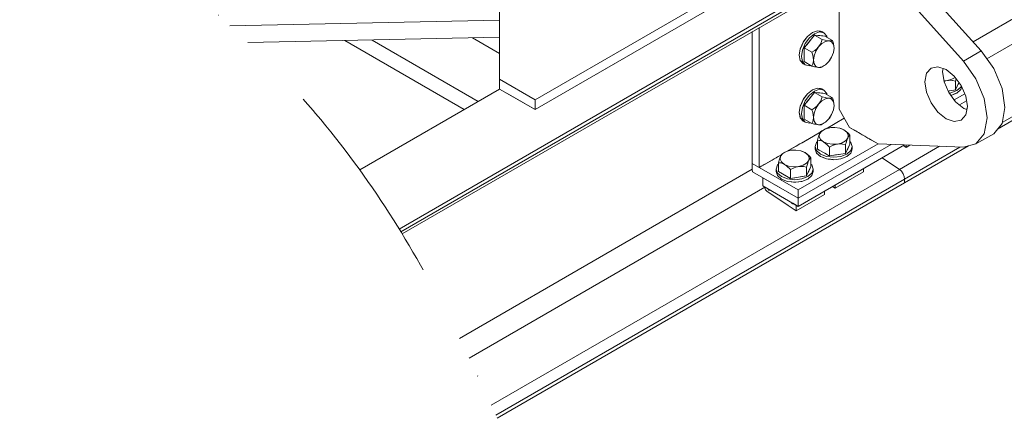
# Model space of a CAD drawing. Header units: millimetres. Extents: x -1413 to 6997, y -739331 to -733391.
# Tile 10 of 47: x 1162 to 2144, y -734896 to -734498. Entities that reach past the tile are written whole.
import ezdxf

# ---------------------------------------------------------------- set-up
doc = ezdxf.new("R2010")
doc.units = ezdxf.units.MM
doc.header["$MEASUREMENT"] = 0
doc.linetypes.add('DGN Style 6', pattern=[565.640967, 0.297393, -118.957091, 208.174909, -118.957091, 0.297393, -118.957091])
doc.layers.add('ENG STEEL', color=5, linetype='Continuous', lineweight=0)
doc.layers.add('Side Slip Cradle Stbd', color=7, linetype='Continuous', lineweight=0)

# ---------------------------------------------------------------- blocks, each defined once
blk = doc.blocks.new('*U59')
at = {"color": 7, "linetype": 'Continuous', "lineweight": 0}
for p, q in [((-755.78, 1927.21), (-670.57, 1832.14)), ((-688.25, 1821.93), (-773.46, 1917.01)), ((-812.35, 1891.11), (-812.35, 1774.11)), ((-670.57, 1832.14), (-688.25, 1821.93)), ((-675.75, 1804.29), (-688.25, 1821.93)), ((-697.46, 1806.96), (-705.58, 1813.51)), ((-812.35, 1774.11), (-801.75, 1755.74)), ((-801.75, 1755.74), (-773.46, 1739.41)), ((-773.46, 1739.41), (-688.25, 1736.09))]:
    blk.add_line(p, q, dxfattribs=at)
at = {"color": 7, "linetype": 'Continuous', "lineweight": 0, "flags": 128}
for points in [[(-812.35, 1774.11), (-812.35, 1774.11), (-812.35, 1776.03), (-812.35, 1776.48), (-812.35, 1777.33), (-812.35, 1778.49), (-812.35, 1779.71), (-812.35, 1780.65), (-812.35, 1814.2), (-812.35, 1815.51), (-812.35, 1816.55), (-812.35, 1817.19), (-812.35, 1822.09), (-812.35, 1826.98), (-812.35, 1827.62), (-812.35, 1828.67), (-812.35, 1829.97), (-812.35, 1831.25), (-812.35, 1832.13), (-812.35, 1871.35)], [(-670.57, 1832.14), (-658.07, 1814.5), (-649.79, 1794.7), (-646.89, 1775.55), (-649.79, 1759.73), (-658.07, 1749.5), (-675.75, 1739.3), (-688.25, 1736.09)], [(-720.58, 1815), (-725.18, 1809.71), (-726.79, 1801.27), (-725.18, 1790.96), (-720.58, 1780.36), (-713.7, 1771.07), (-705.58, 1764.52), (-697.46, 1761.7), (-690.58, 1763.04)], [(-705.58, 1813.51), (-713.7, 1816.33), (-720.58, 1815), (-720.58, 1815)], [(-708.53, 1814.54), (-709.11, 1811.47), (-707.5, 1801.17), (-702.9, 1790.56), (-696.02, 1781.28), (-687.9, 1774.73), (-684.95, 1773.7)], [(-690.58, 1763.04), (-690.58, 1763.04), (-685.98, 1768.33), (-684.37, 1776.77), (-685.98, 1787.08), (-690.58, 1797.68), (-697.46, 1806.96)], [(-675.75, 1739.3), (-667.47, 1749.53), (-664.57, 1765.34), (-667.47, 1784.5), (-675.75, 1804.29)]]:
    blk.add_lwpolyline(points, dxfattribs=at)
at = {"color": 1, "linetype": 'DGN Style 6', "lineweight": 0}
blk.add_spline([(-101.84, 1997.37), (-300.02, 2340.61), (-550.42, 2295.62), (-905.48, 2406.73), (-1276.44, 2470.14), (-1608.31, 2096.79), (-1372.14, 1811.15), (-1123.01, 1398.13)], degree=3, dxfattribs=at)
at = {"layer": 'ENG STEEL', "color": 252, "linetype": 'Continuous', "lineweight": 0}
for p, q in [((-847.01, 1835.05), (-836.75, 1847.82)), ((-836.75, 1847.82), (-826.48, 1846.9)), ((-836.75, 1847.82), (-829.14, 1843.43)), ((-818.88, 1842.51), (-826.48, 1846.9)), ((-832.69, 1836.12), (-831.15, 1838.4)), ((-826.31, 1842.72), (-826.12, 1842.68)), ((-822.42, 1842.05), (-825.75, 1841.53)), ((-822.42, 1842.05), (-820.88, 1842.01)), ((-817.9, 1838.43), (-819.7, 1840.99)), ((-818.88, 1842.51), (-817.98, 1839.58)), ((-847.01, 1821.36), (-847.01, 1835.05)), ((-839.41, 1830.66), (-847.01, 1835.05)), ((-839.41, 1830.66), (-836.57, 1832.5)), ((-838.52, 1827.73), (-839.41, 1830.66)), ((-837.21, 1827.28), (-837.82, 1822.89)), ((-836.57, 1832.5), (-836.39, 1832.62)), ((-839.41, 1816.97), (-847.01, 1821.36)), ((-841.75, 1817.28), (-840.63, 1817.67)), ((-839.41, 1816.97), (-838.73, 1818.33)), ((-838.73, 1818.33), (-838.52, 1818.99)), ((-837.82, 1822.89), (-837.21, 1819.22)), ((-827.14, 1817.39), (-829.14, 1816.05)), ((-822.42, 1821.52), (-825.75, 1818.19)), ((-822.42, 1821.52), (-819.7, 1825.72)), ((-832.69, 1815.59), (-834.62, 1815.86)), ((-830.13, 1815.69), (-830.2, 1815.66)), ((-830.13, 1815.69), (-830.13, 1815.69)), ((-707.69, 1802.38), (-704.3, 1802.55)), ((-707.04, 1801.91), (-707.59, 1801.71)), ((-704.3, 1802.55), (-707.04, 1801.91)), ((-699.22, 1802.57), (-699.41, 1802.61)), ((-696.2, 1801.97), (-699.22, 1802.57)), ((-695.51, 1804.33), (-696.2, 1801.97)), ((-696.2, 1801.97), (-696.2, 1793.19)), ((-692.76, 1800.61), (-696.2, 1793.19)), ((-847.01, 1777.89), (-836.75, 1790.66)), ((-836.75, 1790.66), (-826.48, 1789.75)), ((-836.75, 1790.66), (-829.14, 1786.27)), ((-818.88, 1785.36), (-826.48, 1789.75)), ((-696.2, 1793.19), (-703.55, 1792.06)), ((-700.97, 1790.17), (-702.48, 1790)), ((-700.97, 1790.17), (-694.97, 1792.48)), ((-847.01, 1764.2), (-847.01, 1777.89)), ((-839.41, 1773.5), (-847.01, 1777.89)), ((-832.69, 1778.97), (-831.15, 1781.24)), ((-826.31, 1785.57), (-826.12, 1785.52)), ((-822.42, 1784.9), (-825.75, 1784.38)), ((-822.42, 1784.9), (-820.88, 1784.85)), ((-817.9, 1781.27), (-819.7, 1783.84)), ((-818.88, 1785.36), (-817.98, 1782.43)), ((-839.41, 1773.5), (-836.57, 1775.35)), ((-838.52, 1770.57), (-839.41, 1773.5)), ((-837.21, 1770.12), (-837.82, 1765.74)), ((-836.57, 1775.35), (-836.39, 1775.47)), ((-822.42, 1764.36), (-819.7, 1768.56)), ((-839.41, 1759.81), (-847.01, 1764.2)), ((-841.75, 1760.13), (-840.63, 1760.52)), ((-839.41, 1759.81), (-838.73, 1761.18)), ((-836.64, 1759.14), (-839.41, 1759.81)), ((-838.73, 1761.18), (-838.52, 1761.83)), ((-837.82, 1765.74), (-837.21, 1762.06)), ((-829.14, 1758.9), (-830.13, 1758.53)), ((-827.14, 1760.24), (-829.14, 1758.9)), ((-822.42, 1764.36), (-825.75, 1761.04)), ((-822.42, 1764.36), (-824.35, 1762.32)), ((-831.68, 1749.54), (-831.41, 1750.1)), ((-829.51, 1752.38), (-827.35, 1753.45)), ((-821.41, 1755.47), (-825.96, 1754.25)), ((-816.42, 1755.72), (-821.41, 1755.47)), ((-821.41, 1755.47), (-820.4, 1755.6)), ((-803.63, 1745.2), (-803.19, 1748.09)), ((-802.99, 1749.71), (-801.46, 1748.04)), ((-801.46, 1748.04), (-802.26, 1747.33)), ((-801.46, 1739.26), (-801.46, 1748.04)), ((-833.85, 1743.03), (-833.05, 1745.77)), ((-833.85, 1734.25), (-833.85, 1743.03)), ((-831.76, 1742.86), (-833.85, 1743.03)), ((-830.8, 1743.81), (-827.92, 1741.45)), ((-827.92, 1741.45), (-823.82, 1739.78)), ((-824.19, 1738.48), (-825.77, 1739.95)), ((-805.8, 1738.69), (-808.79, 1739.24)), ((-801.46, 1739.26), (-805.8, 1729.91)), ((-805.8, 1729.91), (-805.8, 1738.69)), ((-803.63, 1745.2), (-805.75, 1742.58)), ((-803.63, 1745.2), (-803.9, 1744.59)), ((-869.21, 1729.25), (-868.4, 1729.93)), ((-869.21, 1729.25), (-869.21, 1729.26)), ((-868.4, 1729.93), (-866.24, 1730.99)), ((-860.3, 1733.02), (-864.85, 1731.8)), ((-855.31, 1733.27), (-860.3, 1733.02)), ((-860.3, 1733.02), (-859.29, 1733.14)), ((-821.99, 1727.41), (-833.85, 1734.25)), ((-818.98, 1737.72), (-821.99, 1736.19)), ((-821.99, 1727.41), (-821.99, 1736.19)), ((-805.8, 1729.91), (-821.99, 1727.41)), ((-800.56, 1732.67), (-804.57, 1729.21)), ((-799.16, 1736.76), (-800.56, 1732.67)), ((-872.74, 1720.58), (-871.94, 1723.31)), ((-872.74, 1711.8), (-872.74, 1720.58)), ((-870.65, 1720.41), (-872.74, 1720.58)), ((-869.69, 1721.36), (-866.81, 1718.99)), ((-866.81, 1718.99), (-862.71, 1717.33)), ((-842.52, 1722.75), (-844.64, 1720.13)), ((-842.52, 1722.75), (-842.79, 1722.13)), ((-842.52, 1722.75), (-842.08, 1725.63)), ((-841.88, 1727.26), (-840.35, 1725.59)), ((-840.35, 1725.59), (-841.15, 1724.87)), ((-840.35, 1716.81), (-840.35, 1725.59)), ((-824.74, 1724.44), (-830.74, 1726.76)), ((-860.89, 1704.96), (-872.74, 1711.8)), ((-863.08, 1716.03), (-864.66, 1717.49)), ((-857.87, 1715.27), (-860.89, 1713.74)), ((-860.89, 1704.96), (-860.89, 1713.74)), ((-844.69, 1716.24), (-847.68, 1716.79)), ((-840.35, 1716.81), (-844.69, 1707.46)), ((-844.69, 1707.46), (-844.69, 1716.24)), ((-839.45, 1710.22), (-843.47, 1706.75)), ((-838.05, 1714.3), (-839.45, 1710.22)), ((-863.63, 1701.99), (-869.63, 1704.3)), ((-844.69, 1707.46), (-860.89, 1704.96))]:
    blk.add_line(p, q, dxfattribs=at)
at = {"layer": 'ENG STEEL', "color": 252, "linetype": 'Continuous', "lineweight": 0, "flags": 128}
for points in [[(-841.75, 1817.28), (-846, 1818.11), (-848.12, 1819.33), (-850.95, 1822.6), (-851.95, 1827.8), (-850.95, 1834.16), (-848.12, 1840.69), (-843.88, 1846.42), (-838.87, 1850.46), (-833.86, 1852.2), (-829.62, 1851.38), (-827.5, 1850.15), (-824.66, 1846.89), (-824.44, 1845.72)], [(-846, 1818.11), (-848.83, 1821.37), (-849.83, 1826.58), (-848.83, 1832.93), (-846, 1839.47), (-841.75, 1845.19), (-836.75, 1849.23), (-831.74, 1850.97), (-827.5, 1850.15)], [(-835.99, 1847.75), (-836.75, 1847.82), (-839.68, 1844.16), (-840.71, 1842.89), (-843.12, 1839.89), (-844.26, 1838.47), (-847.01, 1835.05), (-847.01, 1834.06), (-847.01, 1833.11), (-847.01, 1829.69), (-847.01, 1828.2), (-847.01, 1824.68), (-847.01, 1823.29), (-847.01, 1821.36), (-847.01, 1821.36)], [(-826.48, 1846.9), (-826.48, 1846.9), (-828.34, 1847.07), (-829.23, 1847.15), (-831.63, 1847.36), (-832.79, 1847.46), (-835.99, 1847.75)], [(-825.75, 1841.53), (-829.36, 1839.45), (-832.69, 1836.12)], [(-831.15, 1838.4), (-830.47, 1839.71), (-830.16, 1840.57), (-829.14, 1843.43), (-826.31, 1842.72)], [(-817.98, 1839.58), (-817.95, 1839.42), (-817.44, 1836.91), (-817.29, 1834.75), (-817.29, 1834.51), (-817.51, 1832.4), (-817.9, 1830.36), (-819.7, 1825.72), (-821.22, 1823.21), (-821.8, 1822.34), (-822.42, 1821.52), (-824.35, 1819.47), (-825.75, 1818.19), (-829.36, 1816.11), (-830.13, 1815.69), (-829.14, 1816.05)], [(-826.12, 1842.68), (-823.84, 1842.23), (-823.09, 1842.12), (-822.42, 1842.05), (-819.7, 1840.99)], [(-820.88, 1842.01), (-820.21, 1842.07), (-819.9, 1842.18), (-818.88, 1842.51)], [(-817.9, 1830.36), (-817.29, 1834.75), (-817.9, 1838.43)], [(-838.52, 1818.99), (-838.07, 1820.4), (-837.82, 1822.66), (-837.82, 1822.89), (-838.04, 1825.45), (-838.48, 1827.57), (-838.52, 1827.73)], [(-836.39, 1832.62), (-834.11, 1834.56), (-833.36, 1835.34), (-832.69, 1836.12), (-835.41, 1831.93), (-837.21, 1827.28)], [(-834.62, 1815.86), (-835.81, 1816.09), (-836.64, 1816.29), (-839.41, 1816.97)], [(-829.36, 1816.11), (-832.69, 1815.59), (-835.41, 1816.65), (-837.21, 1819.22)], [(-830.2, 1815.66), (-831.49, 1815.54), (-832.07, 1815.55), (-832.69, 1815.59)], [(-699.41, 1802.61), (-702.23, 1802.75), (-703.28, 1802.68), (-704.3, 1802.55), (-699.75, 1803.77), (-696.49, 1805.66)], [(-690.46, 1797.4), (-690.96, 1795.95), (-694.97, 1792.48)], [(-692.76, 1800.61), (-693.02, 1800.04), (-693.51, 1798.99), (-694.52, 1796.8)], [(-841.75, 1760.13), (-846, 1760.95), (-848.12, 1762.18), (-850.95, 1765.44), (-851.95, 1770.65), (-850.95, 1777), (-848.12, 1783.54), (-843.88, 1789.26), (-838.87, 1793.3), (-833.86, 1795.04), (-829.62, 1794.22), (-827.5, 1793), (-824.66, 1789.73), (-824.44, 1788.57)], [(-846, 1760.95), (-848.83, 1764.22), (-849.83, 1769.42), (-848.83, 1775.78), (-846, 1782.31), (-841.75, 1788.04), (-836.75, 1792.08), (-831.74, 1793.82), (-827.5, 1793)], [(-832.79, 1790.31), (-835.99, 1790.59), (-836.75, 1790.66), (-839.68, 1787.01), (-840.71, 1785.73), (-843.12, 1782.74), (-844.26, 1781.31), (-847.01, 1777.89), (-847.01, 1776.9), (-847.01, 1775.96), (-847.01, 1772.53), (-847.01, 1771.05), (-847.01, 1767.52), (-847.01, 1766.14), (-847.01, 1764.2), (-847.01, 1764.2)], [(-826.48, 1789.75), (-826.48, 1789.75), (-828.34, 1789.91), (-829.23, 1789.99), (-831.63, 1790.21), (-832.79, 1790.31)], [(-694.52, 1796.8), (-694.96, 1795.87), (-696.2, 1793.19), (-697.4, 1793.01), (-702.45, 1792.23), (-703.55, 1792.06)], [(-689.99, 1796.32), (-690.96, 1793.5), (-694.97, 1790.03), (-700.83, 1787.77)], [(-836.39, 1775.47), (-834.11, 1777.4), (-833.36, 1778.18), (-832.69, 1778.97), (-835.41, 1774.77), (-837.21, 1770.12)], [(-825.75, 1784.38), (-829.36, 1782.3), (-832.69, 1778.97)], [(-831.15, 1781.24), (-830.47, 1782.55), (-830.16, 1783.41), (-829.14, 1786.27), (-826.31, 1785.57)], [(-826.12, 1785.52), (-823.84, 1785.08), (-823.09, 1784.97), (-822.42, 1784.9), (-819.7, 1783.84)], [(-817.98, 1782.43), (-817.95, 1782.27), (-817.44, 1779.75), (-817.29, 1777.59), (-817.29, 1777.36), (-817.51, 1775.24), (-817.9, 1773.21), (-819.7, 1768.56), (-821.22, 1766.06), (-821.8, 1765.18), (-822.42, 1764.36)], [(-820.88, 1784.85), (-820.21, 1784.92), (-819.9, 1785.02), (-818.88, 1785.36)], [(-817.9, 1773.21), (-817.29, 1777.59), (-817.9, 1781.27)], [(-838.52, 1761.83), (-838.07, 1763.25), (-837.82, 1765.5), (-837.82, 1765.74), (-838.04, 1768.29), (-838.48, 1770.41), (-838.52, 1770.57)], [(-829.36, 1758.96), (-832.69, 1758.44), (-835.41, 1759.5), (-837.21, 1762.06)], [(-830.13, 1758.53), (-830.2, 1758.51), (-831.49, 1758.38), (-832.07, 1758.39), (-832.69, 1758.44), (-834.62, 1758.7), (-835.81, 1758.94), (-836.64, 1759.14)], [(-824.35, 1762.32), (-825.75, 1761.04), (-829.36, 1758.96), (-830.13, 1758.53), (-830.13, 1758.54)], [(-833.05, 1745.77), (-832.81, 1746.59), (-832.41, 1747.74), (-831.68, 1749.54)], [(-829.57, 1752.17), (-831.68, 1749.54), (-832.12, 1746.66), (-830.8, 1743.81)], [(-831.41, 1750.1), (-831.13, 1750.61), (-830.37, 1751.66), (-830.32, 1751.71), (-830.32, 1751.71)], [(-821.41, 1755.47), (-824.15, 1754.82), (-825.96, 1754.25), (-829.57, 1752.17), (-830.32, 1751.71), (-829.51, 1752.38)], [(-820.4, 1755.6), (-819.35, 1755.66), (-816.42, 1755.72), (-811.49, 1754.96), (-809.49, 1754.27), (-807.39, 1753.3), (-807.18, 1753.18), (-805.1, 1751.69), (-803.66, 1750.34), (-802.99, 1749.71)], [(-803.19, 1748.09), (-804.51, 1750.93), (-807.39, 1753.3), (-811.49, 1754.96)], [(-830.74, 1726.76), (-834.75, 1730.22), (-836.16, 1734.31), (-836.16, 1736.76), (-834.75, 1740.85), (-833.85, 1741.62)], [(-825.77, 1739.95), (-827.72, 1741.32), (-827.92, 1741.45), (-829.71, 1742.3), (-831.64, 1742.83), (-831.76, 1742.86)], [(-801.46, 1741.62), (-800.56, 1740.85), (-799.16, 1736.76), (-799.16, 1734.31), (-800.56, 1730.22), (-804.57, 1726.76), (-810.58, 1724.44), (-817.66, 1723.63), (-824.74, 1724.44)], [(-821.99, 1736.19), (-823.52, 1737.86), (-824.19, 1738.48)], [(-808.79, 1739.24), (-809.69, 1739.4), (-811.16, 1739.48), (-813.9, 1739.28), (-818.89, 1739.02), (-823.82, 1739.78)], [(-805.75, 1742.58), (-809.35, 1740.5), (-813.9, 1739.28), (-814.91, 1739.09), (-815.96, 1738.83), (-818.78, 1737.82), (-818.98, 1737.72)], [(-803.9, 1744.59), (-804.19, 1743.88), (-804.94, 1741.69), (-804.99, 1741.5), (-805.8, 1738.69)], [(-801.46, 1739.26), (-801.46, 1739.26), (-802.25, 1737.57), (-802.62, 1736.76), (-803.64, 1734.58), (-804.13, 1733.52), (-805.48, 1730.61), (-805.8, 1729.91)], [(-802.26, 1747.33), (-802.5, 1747.11), (-802.9, 1746.56), (-803.63, 1745.2)], [(-871.94, 1723.31), (-871.7, 1724.14), (-871.3, 1725.28), (-870.57, 1727.09), (-870.3, 1727.64), (-870.02, 1728.15), (-869.26, 1729.21), (-869.21, 1729.25), (-868.46, 1729.71), (-864.85, 1731.8), (-863.04, 1732.37), (-860.3, 1733.02)], [(-868.46, 1729.71), (-870.57, 1727.09), (-871.01, 1724.21), (-869.69, 1721.36)], [(-859.29, 1733.14), (-858.24, 1733.21), (-855.31, 1733.27), (-850.38, 1732.51), (-848.38, 1731.81), (-846.28, 1730.85), (-846.08, 1730.73), (-843.99, 1729.24), (-842.55, 1727.89), (-841.88, 1727.26)], [(-842.08, 1725.63), (-843.4, 1728.48), (-846.28, 1730.85), (-850.38, 1732.51)], [(-804.57, 1729.21), (-810.58, 1726.89), (-817.66, 1726.08), (-824.74, 1726.89), (-830.74, 1729.21), (-834.75, 1732.67), (-836.16, 1736.76)], [(-805.8, 1729.91), (-810.43, 1729.2), (-812.05, 1728.95), (-815.85, 1728.36), (-817.66, 1728.08), (-821.99, 1727.41), (-822.85, 1727.9), (-823.67, 1728.38), (-826.64, 1730.09), (-827.92, 1730.83), (-830.97, 1732.59), (-832.17, 1733.29), (-833.85, 1734.25), (-833.85, 1734.25)], [(-869.63, 1704.3), (-873.64, 1707.77), (-875.05, 1711.86), (-875.05, 1714.3), (-873.64, 1718.39), (-872.74, 1719.17)], [(-864.66, 1717.49), (-866.61, 1718.87), (-866.81, 1718.99), (-868.6, 1719.85), (-870.53, 1720.37), (-870.65, 1720.41)], [(-840.35, 1719.17), (-839.45, 1718.39), (-838.05, 1714.3), (-838.05, 1711.86), (-839.45, 1707.77), (-843.47, 1704.3), (-849.47, 1701.99), (-856.55, 1701.17), (-863.63, 1701.99)], [(-844.64, 1720.13), (-848.24, 1718.04), (-852.79, 1716.82), (-853.81, 1716.63), (-854.86, 1716.37), (-857.67, 1715.37), (-857.87, 1715.27)], [(-842.79, 1722.13), (-843.08, 1721.43), (-843.83, 1719.23), (-843.88, 1719.05), (-844.69, 1716.24)], [(-841.15, 1724.87), (-841.39, 1724.66), (-841.79, 1724.11), (-842.52, 1722.75)], [(-843.47, 1706.75), (-849.47, 1704.44), (-856.55, 1703.62), (-863.63, 1704.44), (-869.63, 1706.75), (-873.64, 1710.22), (-875.05, 1714.3)], [(-844.69, 1707.46), (-849.32, 1706.74), (-850.94, 1706.49), (-854.74, 1705.91), (-856.55, 1705.63), (-860.89, 1704.96), (-861.74, 1705.45), (-862.56, 1705.92), (-865.53, 1707.64), (-866.81, 1708.38), (-869.87, 1710.14), (-871.07, 1710.83), (-872.74, 1711.8)], [(-860.89, 1713.74), (-862.41, 1715.41), (-863.08, 1716.03)], [(-847.68, 1716.79), (-848.58, 1716.95), (-850.05, 1717.02), (-852.79, 1716.82), (-857.78, 1716.57), (-862.71, 1717.33)], [(-840.35, 1716.81), (-840.35, 1716.81), (-841.14, 1715.12), (-841.52, 1714.3), (-842.53, 1712.12), (-843.02, 1711.07), (-844.37, 1708.15), (-844.69, 1707.46)]]:
    blk.add_lwpolyline(points, dxfattribs=at)
at = {"layer": 'Side Slip Cradle Stbd', "color": 7, "linetype": 'Continuous', "lineweight": 0}
for p, q in [((-678.73, 1841.24), (-147.26, 2148.08)), ((-664.92, 1824.16), (-140.16, 2127.13)), ((-120.27, 2062.44), (-654.36, 1754.09)), ((-649.63, 1760.59), (-121.21, 2065.67)), ((-746.95, 1945.58), (-1251.02, 1654.55)), ((-746.95, 1941.81), (-1249.31, 1651.77)), ((-1419.8, 1857.09), (-1150.86, 1862.82)), ((-1401.81, 1840.28), (-1150.86, 1845.63)), ((-1305.24, 1842.34), (-1186.21, 1773.62)), ((-1278.02, 1842.92), (-1172.1, 1781.77)), ((-1177.99, 1845.05), (-1150.86, 1829.38)), ((-1150.86, 1794.03), (-1290.34, 1713.5)), ((-752.15, 1713.92), (-712.14, 1737.02)), ((-683.36, 1737.35), (-746.95, 1700.63)), ((-746.95, 1704.4), (-691.82, 1736.23)), ((-769.37, 1725.45), (-752.15, 1713.92)), ((-752.15, 1713.92), (-769.37, 1725.45)), ((-1190.92, 1545.52), (-898.97, 1714.08)), ((-1159.21, 1478.91), (-752.15, 1713.92)), ((-750.13, 1712.11), (-752.15, 1713.92)), ((-1154.68, 1469), (-746.95, 1704.4)), ((-746.95, 1700.63), (-1153.32, 1466.01)), ((-747.33, 1707.01), (-746.95, 1704.4)), ((-746.95, 1700.63), (-746.95, 1704.4)), ((-746.95, 1704.4), (-746.95, 1700.63)), ((-1181.35, 1526), (-886.28, 1696.36))]:
    blk.add_line(p, q, dxfattribs=at)
at = {"layer": 'Side Slip Cradle Stbd', "color": 30, "linetype": 'Continuous', "lineweight": 0}
for p, q in [((-903.37, 1896.09), (-1115.5, 1773.62)), ((-1150.86, 1803.83), (-1150.86, 1794.03)), ((-1115.5, 1783.42), (-1115.5, 1773.62)), ((-745.53, 1738.32), (-745.53, 1735.94)), ((-745.53, 1735.94), (-741.67, 1738.17)), ((-745.53, 1735.94), (-748.15, 1737.7)), ((-787.96, 1711.45), (-816.24, 1695.12)), ((-787.96, 1714.71), (-787.96, 1711.45)), ((-886.25, 1695.6), (-886.25, 1696.34)), ((-886.25, 1696.34), (-882.99, 1694.46)), ((-885.13, 1692.9), (-884.46, 1692.3)), ((-881.91, 1693.32), (-881.77, 1693.48)), ((-881.72, 1693.73), (-881.77, 1693.48)), ((-859.66, 1680.99), (-881.72, 1693.73)), ((-826.85, 1688.99), (-855.13, 1672.66)), ((-826.85, 1692.26), (-826.85, 1688.99)), ((-818.86, 1696.87), (-816.24, 1695.12)), ((-816.24, 1695.12), (-816.24, 1698.38)), ((-859.61, 1680.68), (-859.66, 1680.99)), ((-855.13, 1678.38), (-858.39, 1680.26)), ((-863.17, 1678.04), (-855.13, 1672.66)), ((-855.13, 1672.66), (-855.13, 1678.38))]:
    blk.add_line(p, q, dxfattribs=at)
at = {"layer": 'Side Slip Cradle Stbd', "color": 3, "linetype": 'Continuous', "lineweight": 0}
for p, q in [((-700.83, 1787.77), (-695.58, 1789.8)), ((-697.5, 1783.27), (-686.97, 1789.35)), ((-692.18, 1778.18), (-685.22, 1782.2)), ((-685.22, 1782.2), (-692.18, 1778.18)), ((-684.85, 1774.24), (-685.47, 1773.88)), ((-825.04, 1754.54), (-807.05, 1764.93)), ((-825.04, 1754.54), (-807.05, 1764.93)), ((-863.93, 1732.09), (-830.62, 1751.32)), ((-797.69, 1753.4), (-796.64, 1752.79)), ((-796.64, 1752.79), (-795.73, 1752.27)), ((-795.73, 1752.27), (-794.12, 1751.34)), ((-794.12, 1751.34), (-793.08, 1750.74)), ((-793.08, 1750.74), (-791.14, 1749.62)), ((-791.14, 1749.62), (-790.14, 1749.04)), ((-790.14, 1749.04), (-789.34, 1748.58)), ((-789.34, 1748.58), (-788.89, 1748.32)), ((-788.89, 1748.32), (-788.82, 1748.28)), ((-788.82, 1748.28), (-786.7, 1747.06)), ((-855.21, 1737.12), (-851.43, 1739.31)), ((-853.01, 1693.48), (-773.46, 1739.41)), ((-853.01, 1685.32), (-760.21, 1738.9)), ((-760.21, 1738.9), (-853.01, 1685.32)), ((-746.97, 1738.38), (-853.01, 1677.15)), ((-786.7, 1747.06), (-785.72, 1746.49)), ((-785.72, 1746.49), (-783.47, 1745.19)), ((-783.47, 1745.19), (-781.91, 1744.29)), ((-781.91, 1744.29), (-781.24, 1743.9)), ((-781.24, 1743.9), (-781, 1743.76)), ((-781, 1743.76), (-779.85, 1743.1)), ((-779.85, 1743.1), (-773.46, 1739.41)), ((-891.9, 1715.94), (-869.51, 1728.87)), ((-873.13, 1726.78), (-869.51, 1728.87)), ((-863.93, 1732.09), (-855.21, 1737.12)), ((-835.67, 1732.88), (-834.91, 1730.7)), ((-833.73, 1729.34), (-831.77, 1727.65)), ((-898.97, 1720.02), (-853.01, 1693.48)), ((-898.97, 1714.08), (-898.97, 1720.02)), ((-898.97, 1720.02), (-891.9, 1715.94)), ((-891.9, 1727.27), (-891.9, 1715.94)), ((-888.16, 1718.1), (-887.03, 1718.75)), ((-887.03, 1718.75), (-886.16, 1719.25)), ((-886.16, 1719.25), (-879.09, 1723.33)), ((-879.09, 1723.33), (-877.15, 1724.45)), ((-877.15, 1724.45), (-875.13, 1725.62)), ((-875.13, 1725.62), (-873.61, 1726.5)), ((-873.61, 1726.5), (-873.13, 1726.78)), ((-831.77, 1727.65), (-831.61, 1727.51)), ((-831.61, 1727.51), (-831.25, 1727.2)), ((-828.79, 1726.01), (-827.98, 1725.69)), ((-827.98, 1725.69), (-825.89, 1724.89)), ((-825.89, 1724.89), (-824.92, 1724.51)), ((-823.17, 1724.26), (-822.99, 1724.24)), ((-822.99, 1724.24), (-821.33, 1724.05)), ((-821.33, 1724.05), (-820.96, 1724.01)), ((-820.96, 1724.01), (-818.2, 1723.69)), ((-853.01, 1685.32), (-898.61, 1711.65)), ((-891.9, 1715.94), (-890.31, 1716.86)), ((-890.31, 1716.86), (-889.96, 1717.06)), ((-889.96, 1717.06), (-889.22, 1717.49)), ((-889.22, 1717.49), (-888.16, 1718.1)), ((-888.37, 1705.73), (-853.01, 1685.32)), ((-888.37, 1697.57), (-888.37, 1705.73)), ((-859.56, 1701.52), (-857.87, 1701.33)), ((-850.45, 1701.87), (-849.48, 1701.99)), ((-853.01, 1677.15), (-888.37, 1697.57)), ((-853.01, 1693.48), (-853.01, 1685.32)), ((-853.01, 1685.32), (-853.01, 1677.15))]:
    blk.add_line(p, q, dxfattribs=at)
at = {"layer": 'Side Slip Cradle Stbd', "color": 30, "linetype": 'Continuous', "lineweight": 0, "flags": 128}
for points in [[(-1115.5, 1783.42), (-903.37, 1905.89), (-1115.5, 2028.37), (-1150.86, 2007.95), (-1150.86, 1803.83), (-1115.5, 1783.42)], [(-1150.86, 1998.16), (-1150.86, 1998.16), (-1150.86, 1794.03), (-1115.5, 1773.62)], [(-1115.5, 1773.62), (-903.37, 1896.09), (-903.37, 1896.09)], [(-1115.5, 1773.62), (-1137.25, 1786.18), (-1150.86, 1794.03)], [(-885.13, 1692.9), (-885.72, 1693.74), (-886.11, 1694.68), (-886.25, 1695.6)], [(-862.91, 1677.87), (-884.41, 1692.27), (-884.42, 1692.27), (-884.42, 1692.27), (-884.47, 1692.3), (-884.47, 1692.3)], [(-881.91, 1693.32), (-882.11, 1693.28), (-882.36, 1693.36), (-882.6, 1693.56), (-882.81, 1693.84), (-882.94, 1694.15), (-882.99, 1694.46)], [(-859.61, 1680.68), (-859.47, 1680.36), (-859.27, 1680.09), (-859.02, 1679.89), (-858.78, 1679.8), (-858.57, 1679.84)], [(-858.39, 1680.26), (-858.43, 1680), (-858.57, 1679.84), (-858.57, 1679.84)]]:
    blk.add_lwpolyline(points, dxfattribs=at)
at = {"layer": 'Side Slip Cradle Stbd', "color": 7, "linetype": 'Continuous', "lineweight": 0, "flags": 128}
for points in [[(-1248.09, 1649.78), (-748.45, 1938.25), (-747.33, 1939.66)], [(-752.15, 1713.92), (-750.13, 1712.11), (-748.45, 1709.7), (-747.33, 1707.01)], [(-746.95, 1704.4), (-747.33, 1707.01), (-748.45, 1709.7), (-750.13, 1712.11)]]:
    blk.add_lwpolyline(points, dxfattribs=at)
at = {"layer": 'Side Slip Cradle Stbd', "color": 3, "linetype": 'Continuous', "lineweight": 0, "flags": 128}
for points in [[(-898.97, 1720.02), (-898.97, 1780.24), (-898.97, 1837.39), (-898.97, 1851.34)], [(-898.97, 1720.02), (-898.97, 1742.5), (-898.97, 1744.43), (-898.97, 1747.3), (-898.97, 1752.44), (-898.97, 1755.73), (-898.97, 1759.13), (-898.97, 1780.24), (-898.97, 1805.31), (-898.97, 1808.04), (-898.97, 1811.36), (-898.97, 1814.73), (-898.97, 1837.39), (-898.97, 1851.34)], [(-891.9, 1855.42), (-891.9, 1833.31), (-891.9, 1776.16), (-891.9, 1727.27)], [(-830.73, 1851.59), (-832.2, 1851.88), (-833.86, 1852.2), (-838.87, 1850.46), (-843.88, 1846.42), (-845.11, 1844.75), (-846.63, 1842.71), (-848.12, 1840.69), (-848.49, 1839.83), (-849.9, 1836.59), (-850.95, 1834.16), (-851, 1833.85)], [(-829.62, 1851.37), (-829.62, 1851.38), (-830.73, 1851.59)], [(-851, 1833.85), (-851.3, 1831.97), (-851.95, 1827.8), (-850.95, 1822.6), (-849.9, 1821.38), (-848.49, 1819.76)], [(-848.49, 1819.76), (-848.12, 1819.33), (-848.12, 1819.33)], [(-845.11, 1787.6), (-846.63, 1785.55), (-848.12, 1783.54), (-848.49, 1782.67), (-849.9, 1779.43), (-850.95, 1777), (-851, 1776.69), (-851.95, 1770.65), (-851.24, 1766.93), (-850.95, 1765.44), (-850.46, 1764.87), (-849.09, 1763.3), (-848.12, 1762.18), (-848.12, 1762.18)], [(-829.62, 1794.22), (-829.62, 1794.22), (-830.73, 1794.44), (-832.2, 1794.72), (-833.86, 1795.04), (-838.87, 1793.3), (-843.88, 1789.26), (-845.11, 1787.6)], [(-695.58, 1789.8), (-694.97, 1790.03), (-690.96, 1793.5), (-690.96, 1793.51)], [(-690.96, 1793.51), (-690.77, 1794.07), (-690.34, 1795.29), (-689.99, 1796.32)], [(-851.43, 1739.31), (-849.23, 1740.57), (-830.62, 1751.32)], [(-801.75, 1755.74), (-801.75, 1755.74), (-797.69, 1753.4)], [(-836.16, 1734.31), (-836.16, 1734.31), (-835.67, 1732.88)], [(-834.91, 1730.7), (-834.75, 1730.22), (-833.73, 1729.34)], [(-818.2, 1723.69), (-817.66, 1723.63), (-810.58, 1724.44), (-804.57, 1726.76), (-800.56, 1730.22), (-799.56, 1733.12)], [(-799.56, 1733.12), (-799.16, 1734.31), (-799.16, 1734.31)], [(-898.61, 1711.65), (-898.93, 1713.81), (-898.97, 1714.08), (-898.97, 1720.02)], [(-831.25, 1727.2), (-830.74, 1726.76), (-828.79, 1726.01)], [(-824.92, 1724.51), (-824.74, 1724.44), (-823.17, 1724.26)], [(-875.05, 1711.86), (-875.05, 1711.86), (-874.82, 1711.2)], [(-874.82, 1711.2), (-873.64, 1707.77), (-869.63, 1704.3), (-863.63, 1701.99), (-859.56, 1701.52)], [(-849.48, 1701.99), (-849.47, 1701.99), (-843.47, 1704.3), (-839.45, 1707.77), (-838.05, 1711.86), (-838.05, 1711.86)], [(-857.87, 1701.33), (-856.55, 1701.17), (-855.31, 1701.32), (-852.57, 1701.63), (-850.45, 1701.87)]]:
    blk.add_lwpolyline(points, dxfattribs=at)

msp = doc.modelspace()

# ---------------------------------------------------------------- block references
at = {"layer": 'Side Slip Cradle Stbd', "color": 7, "linetype": 'Continuous', "lineweight": 0}
msp.add_blockref('*U59', (2791.75, -736360.85), dxfattribs=at)

doc.saveas('drawing.dxf')
